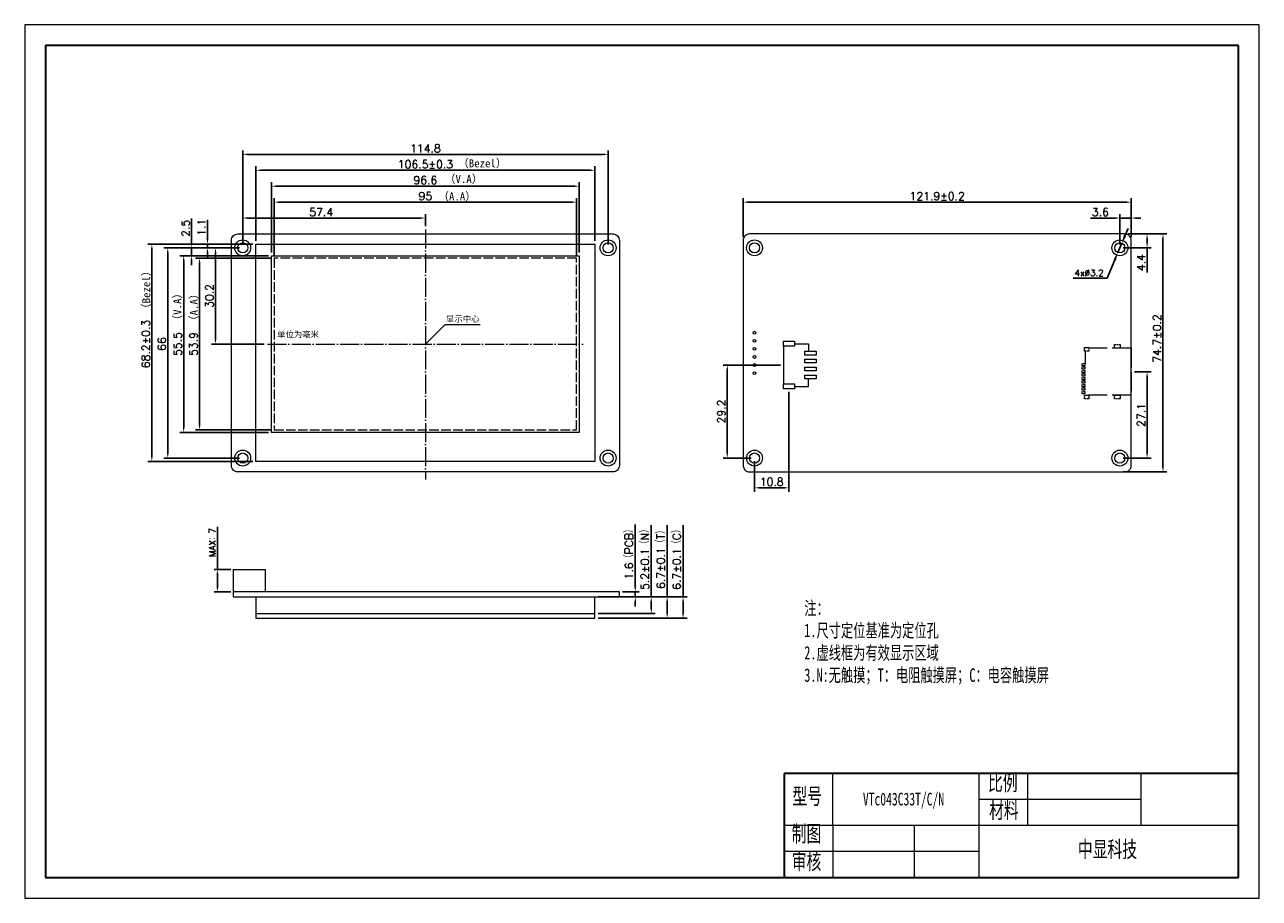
# Model space of a CAD drawing. Header units: millimetres. Extents: x 2240 to 2628, y -2181 to -1907.
import ezdxf

# ---------------------------------------------------------------- set-up
doc = ezdxf.new("R2010")
doc.units = ezdxf.units.MM
doc.header["$LTSCALE"] = 0.5
doc.header["$PDSIZE"] = -5
for name, pattern in [('ACAD_ISO02W100', [15, 12, -3]), ('ACAD_ISO04W100', [30, 24, -3, 0, -3]), ('CENTER2', [28.574999, 19.049999, -3.175, 3.175, -3.175])]:
    doc.linetypes.add(name, pattern=pattern)
doc.layers.get('0').update_dxf_attribs({"lineweight": 18})
doc.layers.get('Defpoints').update_dxf_attribs({"lineweight": 18})
for name, color, linetype, lineweight in [('thick', 7, 'Continuous', 30), ('thin', 7, 'Continuous', 18), ('粗实线层', 7, 'Continuous', 35), ('细实线层', 7, 'Continuous', 18), ('虚线', 7, 'ACAD_ISO02W100', 18)]:
    doc.layers.add(name, color=color, linetype=linetype, lineweight=lineweight)
doc.styles.get("Standard").update_dxf_attribs({"font": 'txt.shx', "bigfont": 'gbcbig.shx'})
doc.styles.add('机械字体', font='SimSun.ttf', dxfattribs={"width": 0.67})
doc.dimstyles.new('ISO-25', dxfattribs={"dimtxt": 2.5, "dimasz": 1.5, "dimexe": 1.25, "dimexo": 1, "dimtad": 1, "dimdec": 1, "dimdsep": 46, "dimtxsty": 'Standard', "dimcen": 2.5, "dimdle": 3, "dimadec": 0, "dimazin": 0, "dimtfac": 1, "dimtdec": 1, "dimtmove": 0, "dimatfit": 3, "dimfxl": 0, "dimarcsym": 0})
doc.dimstyles.new('副本ISO-25', dxfattribs={"dimtxt": 2.5, "dimasz": 2.5, "dimexe": 1.25, "dimexo": 1, "dimtad": 1, "dimtoh": 1, "dimdsep": 46, "dimtxsty": 'Standard', "dimcen": 2.5, "dimdle": 5, "dimadec": 0, "dimazin": 0, "dimtfac": 1, "dimtmove": 0, "dimatfit": 3, "dimfxl": 0, "dimtolj": 1, "dimarcsym": 0})

# ---------------------------------------------------------------- blocks, each defined once
blk = doc.blocks.new('*X2')
at = {"layer": '粗实线层'}
for p, q in [((-287, 200), (-287, -200)), ((287, 200), (-287, 200)), ((287, -200), (287, 200)), ((-287, -200), (287, -200))]:
    blk.add_line(p, q, dxfattribs=at)
at = {"layer": '细实线层'}
for p, q in [((297, 210), (-297, 210)), ((-297, 210), (-297, -210)), ((297, -210), (297, 210)), ((-297, -210), (297, -210))]:
    blk.add_line(p, q, dxfattribs=at)
blk = doc.blocks.new('*X3')
at = {"color": 0, "lineweight": -2, "ltscale": 0.5}
for p, q in [((2308.87, -1975.57), (2308.87, -1965.97)), ((2366.27, -1969.77), (2366.27, -1965.97)), ((2364.77, -1967.22), (2310.37, -1967.22))]:
    blk.add_line(p, q, dxfattribs=at)
at = {"color": 0, "ltscale": 0.5}
for points in [[(2310.37, -1966.97), (2310.37, -1967.47), (2308.87, -1967.22)], [(2364.77, -1966.97), (2364.77, -1967.47), (2366.27, -1967.22)]]:
    blk.add_solid(points, dxfattribs=at)
at = {"layer": 'Defpoints', "color": 0, "ltscale": 0.5}
for p in [(2308.87, -1967.22), (2366.27, -1970.77), (2308.87, -1976.57)]:
    blk.add_point(p, dxfattribs=at)
at = {"color": 0, "lineweight": 0, "ltscale": 0.5, "insert": (2333.53, -1965.34), "char_height": 2.5, "attachment_point": 5}
blk.add_mtext('\\A1;57.4', dxfattribs=at)
blk = doc.blocks.new('*X4')
at = {"color": 0, "lineweight": -2, "ltscale": 0.5}
for p, q in [((2313.02, -1974.41), (2313.02, -1950.97)), ((2419.52, -1974.41), (2419.52, -1950.97)), ((2314.52, -1952.22), (2418.02, -1952.22))]:
    blk.add_line(p, q, dxfattribs=at)
at = {"color": 0, "ltscale": 0.5}
for points in [[(2314.52, -1951.97), (2314.52, -1952.47), (2313.02, -1952.22)], [(2418.02, -1951.97), (2418.02, -1952.47), (2419.52, -1952.22)]]:
    blk.add_solid(points, dxfattribs=at)
at = {"layer": 'Defpoints', "color": 0, "ltscale": 0.5}
for p in [(2419.52, -1952.22), (2313.02, -1975.41), (2419.52, -1975.41)]:
    blk.add_point(p, dxfattribs=at)
at = {"color": 0, "lineweight": 0, "ltscale": 0.5, "insert": (2366.27, -1950.34), "char_height": 2.5, "attachment_point": 5}
blk.add_mtext('\\A1;106.5%%P0.3', dxfattribs=at)
blk = doc.blocks.new('*X7')
at = {"color": 0, "lineweight": -2, "ltscale": 0.5}
for p, q in [((2300.9, -2077.57), (2300.9, -2064.18)), ((2305.1, -2077.57), (2299.9, -2077.57)), ((2300.9, -2083.37), (2300.9, -2078.77)), ((2305.1, -2084.57), (2299.9, -2084.57))]:
    blk.add_line(p, q, dxfattribs=at)
at = {"color": 0, "ltscale": 0.5}
for points in [[(2300.7, -2078.77), (2301.1, -2078.77), (2300.9, -2077.57)], [(2300.7, -2083.37), (2301.1, -2083.37), (2300.9, -2084.57)]]:
    blk.add_solid(points, dxfattribs=at)
at = {"layer": 'Defpoints', "color": 0, "ltscale": 0.5}
for p in [(2305.9, -2077.57), (2300.9, -2084.57), (2305.9, -2084.57)]:
    blk.add_point(p, dxfattribs=at)
at = {"color": 0, "lineweight": 0, "ltscale": 0.5, "insert": (2299.35, -2069.08), "char_height": 2, "attachment_point": 5, "rotation": 90}
blk.add_mtext('\\A1;MAX：7', dxfattribs=at)
blk = doc.blocks.new('*X8')
at = {"color": 0, "lineweight": -2, "ltscale": 0.5}
for p, q in [((2318.75, -1978.84), (2318.75, -1960.97)), ((2320.25, -1962.22), (2412.29, -1962.22)), ((2413.79, -1978.84), (2413.79, -1960.97))]:
    blk.add_line(p, q, dxfattribs=at)
at = {"color": 0, "ltscale": 0.5}
for points in [[(2320.25, -1961.97), (2320.25, -1962.47), (2318.75, -1962.22)], [(2412.29, -1961.97), (2412.29, -1962.47), (2413.79, -1962.22)]]:
    blk.add_solid(points, dxfattribs=at)
at = {"layer": 'Defpoints', "color": 0, "ltscale": 0.5}
for p in [(2413.79, -1962.22), (2318.75, -1979.84), (2413.79, -1979.84)]:
    blk.add_point(p, dxfattribs=at)
at = {"color": 0, "lineweight": 0, "ltscale": 0.5, "insert": (2366.27, -1960.34), "char_height": 2.5, "attachment_point": 5}
blk.add_mtext('\\A1;95', dxfattribs=at)
blk = doc.blocks.new('*X9')
at = {"color": 0, "lineweight": -2, "ltscale": 0.5}
for p, q in [((2317.95, -1978.04), (2317.95, -1955.97)), ((2319.45, -1957.22), (2413.09, -1957.22)), ((2414.59, -1978.04), (2414.59, -1955.97))]:
    blk.add_line(p, q, dxfattribs=at)
at = {"color": 0, "ltscale": 0.5}
for points in [[(2319.45, -1956.97), (2319.45, -1957.47), (2317.95, -1957.22)], [(2413.09, -1956.97), (2413.09, -1957.47), (2414.59, -1957.22)]]:
    blk.add_solid(points, dxfattribs=at)
at = {"layer": 'Defpoints', "color": 0, "ltscale": 0.5}
for p in [(2414.59, -1957.22), (2317.95, -1979.04), (2414.59, -1979.04)]:
    blk.add_point(p, dxfattribs=at)
at = {"color": 0, "lineweight": 0, "ltscale": 0.5, "insert": (2366.27, -1955.34), "char_height": 2.5, "attachment_point": 5}
blk.add_mtext('\\A1;96.6', dxfattribs=at)
blk = doc.blocks.new('*X10')
at = {"color": 0, "lineweight": -2, "ltscale": 0.5}
for p, q in [((2308.87, -1975.57), (2308.87, -1945.97)), ((2310.37, -1947.22), (2422.17, -1947.22)), ((2423.67, -1975.57), (2423.67, -1945.97))]:
    blk.add_line(p, q, dxfattribs=at)
at = {"color": 0, "ltscale": 0.5}
for points in [[(2310.37, -1946.97), (2310.37, -1947.47), (2308.87, -1947.22)], [(2422.17, -1946.97), (2422.17, -1947.47), (2423.67, -1947.22)]]:
    blk.add_solid(points, dxfattribs=at)
at = {"layer": 'Defpoints', "color": 0, "ltscale": 0.5}
for p in [(2423.67, -1947.22), (2308.87, -1976.57), (2423.67, -1976.57)]:
    blk.add_point(p, dxfattribs=at)
at = {"color": 0, "lineweight": 0, "ltscale": 0.5, "insert": (2366.27, -1945.34), "char_height": 2.5, "attachment_point": 5}
blk.add_mtext('\\A1;114.8', dxfattribs=at)
blk = doc.blocks.new('*X11')
at = {"color": 0, "lineweight": -2, "ltscale": 0.5}
for p, q in [((2307.87, -1976.57), (2299.07, -1976.57)), ((2300.32, -1978.07), (2300.32, -2005.27)), ((2315.65, -2006.77), (2299.07, -2006.77))]:
    blk.add_line(p, q, dxfattribs=at)
at = {"color": 0, "ltscale": 0.5}
for points in [[(2300.07, -1978.07), (2300.57, -1978.07), (2300.32, -1976.57)], [(2300.07, -2005.27), (2300.57, -2005.27), (2300.32, -2006.77)]]:
    blk.add_solid(points, dxfattribs=at)
at = {"layer": 'Defpoints', "color": 0, "ltscale": 0.5}
for p in [(2308.87, -1976.57), (2300.32, -2006.77), (2316.65, -2006.77)]:
    blk.add_point(p, dxfattribs=at)
at = {"color": 0, "lineweight": 0, "ltscale": 0.5, "insert": (2298.44, -1991.67), "char_height": 2.5, "attachment_point": 5, "rotation": 90}
blk.add_mtext('\\A1;30.2', dxfattribs=at)
blk = doc.blocks.new('*X12')
at = {"color": 0, "lineweight": -2, "ltscale": 0.5}
for p, q in [((2317.75, -1979.84), (2294.07, -1979.84)), ((2295.32, -1981.34), (2295.32, -2032.2)), ((2317.75, -2033.7), (2294.07, -2033.7))]:
    blk.add_line(p, q, dxfattribs=at)
at = {"color": 0, "ltscale": 0.5}
for points in [[(2295.07, -1981.34), (2295.57, -1981.34), (2295.32, -1979.84)], [(2295.07, -2032.2), (2295.57, -2032.2), (2295.32, -2033.7)]]:
    blk.add_solid(points, dxfattribs=at)
at = {"layer": 'Defpoints', "color": 0, "ltscale": 0.5}
for p in [(2318.75, -1979.84), (2295.32, -2033.7), (2318.75, -2033.7)]:
    blk.add_point(p, dxfattribs=at)
at = {"color": 0, "lineweight": 0, "ltscale": 0.5, "insert": (2293.44, -2006.77), "char_height": 2.5, "attachment_point": 5, "rotation": 90}
blk.add_mtext('\\A1;53.9', dxfattribs=at)
blk = doc.blocks.new('*X13')
at = {"color": 0, "lineweight": -2, "ltscale": 0.5}
for p, q in [((2316.95, -1979.04), (2289.07, -1979.04)), ((2290.32, -1980.54), (2290.32, -2033)), ((2316.95, -2034.5), (2289.07, -2034.5))]:
    blk.add_line(p, q, dxfattribs=at)
at = {"color": 0, "ltscale": 0.5}
for points in [[(2290.07, -1980.54), (2290.57, -1980.54), (2290.32, -1979.04)], [(2290.07, -2033), (2290.57, -2033), (2290.32, -2034.5)]]:
    blk.add_solid(points, dxfattribs=at)
at = {"layer": 'Defpoints', "color": 0, "ltscale": 0.5}
for p in [(2317.95, -1979.04), (2290.32, -2034.5), (2317.95, -2034.5)]:
    blk.add_point(p, dxfattribs=at)
at = {"color": 0, "lineweight": 0, "ltscale": 0.5, "insert": (2288.44, -2006.77), "char_height": 2.5, "attachment_point": 5, "rotation": 90}
blk.add_mtext('\\A1;55.5', dxfattribs=at)
blk = doc.blocks.new('*X14')
at = {"color": 0, "lineweight": -2, "ltscale": 0.5}
for p, q in [((2307.87, -1976.57), (2284.07, -1976.57)), ((2285.32, -1978.07), (2285.32, -2041.07)), ((2307.87, -2042.57), (2284.07, -2042.57))]:
    blk.add_line(p, q, dxfattribs=at)
at = {"color": 0, "ltscale": 0.5}
for points in [[(2285.07, -1978.07), (2285.57, -1978.07), (2285.32, -1976.57)], [(2285.07, -2041.07), (2285.57, -2041.07), (2285.32, -2042.57)]]:
    blk.add_solid(points, dxfattribs=at)
at = {"layer": 'Defpoints', "color": 0, "ltscale": 0.5}
for p in [(2308.87, -1976.57), (2285.32, -2042.57), (2308.87, -2042.57)]:
    blk.add_point(p, dxfattribs=at)
at = {"color": 0, "lineweight": 0, "ltscale": 0.5, "insert": (2283.44, -2006.77), "char_height": 2.5, "attachment_point": 5, "rotation": 90}
blk.add_mtext('\\A1;66', dxfattribs=at)
blk = doc.blocks.new('*X15')
at = {"color": 0, "lineweight": -2, "ltscale": 0.5}
for p, q in [((2312.02, -1975.41), (2279.07, -1975.41)), ((2280.32, -1976.91), (2280.32, -2042.11)), ((2312.02, -2043.61), (2279.07, -2043.61))]:
    blk.add_line(p, q, dxfattribs=at)
at = {"color": 0, "ltscale": 0.5}
for points in [[(2280.07, -1976.91), (2280.57, -1976.91), (2280.32, -1975.41)], [(2280.07, -2042.11), (2280.57, -2042.11), (2280.32, -2043.61)]]:
    blk.add_solid(points, dxfattribs=at)
at = {"layer": 'Defpoints', "color": 0, "ltscale": 0.5}
for p in [(2313.02, -1975.41), (2280.32, -2043.61), (2313.02, -2043.61)]:
    blk.add_point(p, dxfattribs=at)
at = {"color": 0, "lineweight": 0, "ltscale": 0.5, "insert": (2278.44, -2006.77), "char_height": 2.5, "attachment_point": 5, "rotation": 90}
blk.add_mtext('\\A1;68.2%%P0.3', dxfattribs=at)
blk = doc.blocks.new('*X16')
at = {"color": 0, "lineweight": -2, "ltscale": 0.5}
for p, q in [((2466.11, -1973.22), (2466.11, -1960.97)), ((2467.61, -1962.22), (2586.51, -1962.22)), ((2588.01, -1973.22), (2588.01, -1960.97))]:
    blk.add_line(p, q, dxfattribs=at)
at = {"color": 0, "ltscale": 0.5}
for points in [[(2467.61, -1961.97), (2467.61, -1962.47), (2466.11, -1962.22)], [(2586.51, -1961.97), (2586.51, -1962.47), (2588.01, -1962.22)]]:
    blk.add_solid(points, dxfattribs=at)
at = {"layer": 'Defpoints', "color": 0, "ltscale": 0.5}
for p in [(2588.01, -1962.22), (2466.11, -1974.22), (2588.01, -1974.22)]:
    blk.add_point(p, dxfattribs=at)
at = {"color": 0, "lineweight": 0, "ltscale": 0.5, "insert": (2527.06, -1960.34), "char_height": 2.5, "attachment_point": 5}
blk.add_mtext('\\A1;121.9%%P0.2', dxfattribs=at)
blk = doc.blocks.new('*X17')
at = {"color": 0, "lineweight": -2, "ltscale": 0.5}
for p, q in [((2588.01, -1972.22), (2599.26, -1972.22)), ((2598.01, -1973.72), (2598.01, -2045.42)), ((2585.46, -2046.92), (2599.26, -2046.92))]:
    blk.add_line(p, q, dxfattribs=at)
at = {"color": 0, "ltscale": 0.5}
for points in [[(2597.76, -1973.72), (2598.26, -1973.72), (2598.01, -1972.22)], [(2597.76, -2045.42), (2598.26, -2045.42), (2598.01, -2046.92)]]:
    blk.add_solid(points, dxfattribs=at)
at = {"layer": 'Defpoints', "color": 0, "ltscale": 0.5}
for p in [(2587.01, -1972.22), (2584.46, -2046.92), (2598.01, -2046.92)]:
    blk.add_point(p, dxfattribs=at)
at = {"color": 0, "lineweight": 0, "ltscale": 0.5, "insert": (2596.14, -2005.03), "char_height": 2.5, "attachment_point": 5, "rotation": 90}
blk.add_mtext('\\A1;74.7%%P0.2', dxfattribs=at)
blk = doc.blocks.new('*X18')
at = {"color": 0, "lineweight": -2, "ltscale": 0.5}
for p, q in [((2589.01, -2015.47), (2594.26, -2015.47)), ((2593.01, -2016.97), (2593.01, -2041.07)), ((2585.46, -2042.57), (2594.26, -2042.57))]:
    blk.add_line(p, q, dxfattribs=at)
at = {"color": 0, "ltscale": 0.5}
for points in [[(2592.76, -2016.97), (2593.26, -2016.97), (2593.01, -2015.47)], [(2592.76, -2041.07), (2593.26, -2041.07), (2593.01, -2042.57)]]:
    blk.add_solid(points, dxfattribs=at)
at = {"layer": 'Defpoints', "color": 0, "ltscale": 0.5}
for p in [(2588.01, -2015.47), (2584.46, -2042.57), (2593.01, -2042.57)]:
    blk.add_point(p, dxfattribs=at)
at = {"color": 0, "lineweight": 0, "ltscale": 0.5, "insert": (2591.14, -2029.02), "char_height": 2.5, "attachment_point": 5, "rotation": 90}
blk.add_mtext('\\A1;27.1', dxfattribs=at)
blk = doc.blocks.new('*X19')
at = {"color": 0, "lineweight": -2, "ltscale": 0.5}
for p, q in [((2477.8, -2013.37), (2459.86, -2013.37)), ((2461.11, -2041.07), (2461.11, -2014.87)), ((2468.66, -2042.57), (2459.86, -2042.57))]:
    blk.add_line(p, q, dxfattribs=at)
at = {"color": 0, "ltscale": 0.5}
for points in [[(2460.86, -2014.87), (2461.36, -2014.87), (2461.11, -2013.37)], [(2460.86, -2041.07), (2461.36, -2041.07), (2461.11, -2042.57)]]:
    blk.add_solid(points, dxfattribs=at)
at = {"layer": 'Defpoints', "color": 0, "ltscale": 0.5}
for p in [(2461.11, -2013.37), (2478.8, -2013.37), (2469.66, -2042.57)]:
    blk.add_point(p, dxfattribs=at)
at = {"color": 0, "lineweight": 0, "ltscale": 0.5, "insert": (2459.24, -2027.97), "char_height": 2.5, "attachment_point": 5, "rotation": 90}
blk.add_mtext('\\A1;29.2', dxfattribs=at)
blk = doc.blocks.new('*X20')
at = {"color": 0, "lineweight": -2, "ltscale": 0.5}
for p, q in [((2480.5, -2021.82), (2480.5, -2053.17)), ((2469.66, -2043.57), (2469.66, -2053.17)), ((2471.16, -2051.92), (2479, -2051.92))]:
    blk.add_line(p, q, dxfattribs=at)
at = {"color": 0, "ltscale": 0.5}
for points in [[(2471.16, -2051.67), (2471.16, -2052.17), (2469.66, -2051.92)], [(2479, -2051.67), (2479, -2052.17), (2480.5, -2051.92)]]:
    blk.add_solid(points, dxfattribs=at)
at = {"layer": 'Defpoints', "color": 0, "ltscale": 0.5}
for p in [(2480.5, -2020.82), (2469.66, -2042.57), (2480.5, -2051.92)]:
    blk.add_point(p, dxfattribs=at)
at = {"color": 0, "lineweight": 0, "ltscale": 0.5, "insert": (2475.08, -2050.04), "char_height": 2.5, "attachment_point": 5}
blk.add_mtext('\\A1;10.8', dxfattribs=at)
blk = doc.blocks.new('*X21')
at = {"color": 0, "lineweight": -2, "ltscale": 0.5}
for p, q in [((2292.82, -1975.07), (2292.82, -1967.32)), ((2307.87, -1976.57), (2291.57, -1976.57)), ((2292.82, -1979.04), (2292.82, -1976.57)), ((2316.95, -1979.04), (2291.57, -1979.04)), ((2292.82, -1980.54), (2292.82, -1982.04))]:
    blk.add_line(p, q, dxfattribs=at)
at = {"color": 0, "ltscale": 0.5}
for points in [[(2292.57, -1975.07), (2293.07, -1975.07), (2292.82, -1976.57)], [(2292.57, -1980.54), (2293.07, -1980.54), (2292.82, -1979.04)]]:
    blk.add_solid(points, dxfattribs=at)
at = {"layer": 'Defpoints', "color": 0, "ltscale": 0.5}
for p in [(2308.87, -1976.57), (2292.82, -1979.04), (2317.95, -1979.04)]:
    blk.add_point(p, dxfattribs=at)
at = {"color": 0, "lineweight": 0, "ltscale": 0.5, "insert": (2290.94, -1970.44), "char_height": 2.5, "attachment_point": 5, "rotation": 90}
blk.add_mtext('\\A1;2.5', dxfattribs=at)
blk = doc.blocks.new('*X22')
at = {"color": 0, "lineweight": -2, "ltscale": 0.5}
for p, q in [((2297.82, -1973.91), (2297.82, -1967.83)), ((2312.02, -1975.41), (2296.57, -1975.41)), ((2307.87, -1976.57), (2296.57, -1976.57)), ((2297.82, -1976.57), (2297.82, -1975.41)), ((2297.82, -1978.07), (2297.82, -1979.57))]:
    blk.add_line(p, q, dxfattribs=at)
at = {"color": 0, "ltscale": 0.5}
for points in [[(2297.57, -1973.91), (2298.07, -1973.91), (2297.82, -1975.41)], [(2297.57, -1978.07), (2298.07, -1978.07), (2297.82, -1976.57)]]:
    blk.add_solid(points, dxfattribs=at)
at = {"layer": 'Defpoints', "color": 0, "ltscale": 0.5}
for p in [(2297.82, -1975.41), (2308.87, -1976.57), (2313.02, -1975.41)]:
    blk.add_point(p, dxfattribs=at)
at = {"color": 0, "lineweight": 0, "ltscale": 0.5, "insert": (2295.94, -1970.12), "char_height": 2.5, "attachment_point": 5, "rotation": 90}
blk.add_mtext('\\A1;1.1', dxfattribs=at)
blk = doc.blocks.new('*X23')
at = {"color": 0, "lineweight": -2, "ltscale": 0.5}
for p, q in [((2584.46, -1975.57), (2584.46, -1965.97)), ((2588.01, -1973.22), (2588.01, -1965.97)), ((2582.96, -1967.22), (2575.21, -1967.22)), ((2588.01, -1967.22), (2584.46, -1967.22)), ((2589.51, -1967.22), (2591.01, -1967.22))]:
    blk.add_line(p, q, dxfattribs=at)
at = {"color": 0, "ltscale": 0.5}
for points in [[(2582.96, -1966.97), (2582.96, -1967.47), (2584.46, -1967.22)], [(2589.51, -1966.97), (2589.51, -1967.47), (2588.01, -1967.22)]]:
    blk.add_solid(points, dxfattribs=at)
at = {"layer": 'Defpoints', "color": 0, "ltscale": 0.5}
for p in [(2588.01, -1967.22), (2588.01, -1974.22), (2584.46, -1976.57)]:
    blk.add_point(p, dxfattribs=at)
at = {"color": 0, "lineweight": 0, "ltscale": 0.5, "insert": (2578.34, -1965.34), "char_height": 2.5, "attachment_point": 5}
blk.add_mtext('\\A1;3.6', dxfattribs=at)
blk = doc.blocks.new('*X24')
at = {"color": 0, "lineweight": -2, "ltscale": 0.5}
for p, q in [((2432.22, -2083.07), (2432.22, -2063.43)), ((2428.22, -2084.57), (2433.47, -2084.57)), ((2428.22, -2086.17), (2433.47, -2086.17)), ((2432.22, -2086.17), (2432.22, -2084.57)), ((2432.22, -2087.67), (2432.22, -2089.17))]:
    blk.add_line(p, q, dxfattribs=at)
at = {"color": 0, "ltscale": 0.5}
for points in [[(2431.97, -2083.07), (2432.47, -2083.07), (2432.22, -2084.57)], [(2431.97, -2087.67), (2432.47, -2087.67), (2432.22, -2086.17)]]:
    blk.add_solid(points, dxfattribs=at)
at = {"layer": 'Defpoints', "color": 0, "ltscale": 0.5}
for p in [(2427.22, -2084.57), (2427.22, -2086.17), (2432.22, -2086.17)]:
    blk.add_point(p, dxfattribs=at)
at = {"color": 0, "lineweight": 0, "ltscale": 0.5, "insert": (2430.27, -2072.13), "char_height": 2.5, "attachment_point": 5, "rotation": 90}
blk.add_mtext('\\A1;1.6（PCB）', dxfattribs=at)
blk = doc.blocks.new('*X25')
at = {"color": 0, "lineweight": -2, "ltscale": 0.5}
for p, q in [((2437.22, -2086.17), (2437.22, -2063.62)), ((2420.52, -2086.17), (2438.47, -2086.17)), ((2437.22, -2089.87), (2437.22, -2087.67)), ((2420.52, -2091.37), (2438.47, -2091.37))]:
    blk.add_line(p, q, dxfattribs=at)
at = {"color": 0, "ltscale": 0.5}
for points in [[(2436.97, -2087.67), (2437.47, -2087.67), (2437.22, -2086.17)], [(2436.97, -2089.87), (2437.47, -2089.87), (2437.22, -2091.37)]]:
    blk.add_solid(points, dxfattribs=at)
at = {"layer": 'Defpoints', "color": 0, "ltscale": 0.5}
for p in [(2419.52, -2086.17), (2419.52, -2091.37), (2437.22, -2091.37)]:
    blk.add_point(p, dxfattribs=at)
at = {"color": 0, "lineweight": 0, "ltscale": 0.5, "insert": (2435.27, -2073.77), "char_height": 2.5, "attachment_point": 5, "rotation": 90}
blk.add_mtext('\\A1;5.2%%P0.1（N）', dxfattribs=at)
blk = doc.blocks.new('*X26')
at = {"color": 0, "lineweight": -2, "ltscale": 0.5}
for p, q in [((2442.22, -2086.17), (2442.22, -2063.62)), ((2420.52, -2086.17), (2443.47, -2086.17)), ((2442.22, -2091.37), (2442.22, -2087.67)), ((2420.52, -2092.87), (2443.47, -2092.87))]:
    blk.add_line(p, q, dxfattribs=at)
at = {"color": 0, "ltscale": 0.5}
for points in [[(2441.97, -2087.67), (2442.47, -2087.67), (2442.22, -2086.17)], [(2441.97, -2091.37), (2442.47, -2091.37), (2442.22, -2092.87)]]:
    blk.add_solid(points, dxfattribs=at)
at = {"layer": 'Defpoints', "color": 0, "ltscale": 0.5}
for p in [(2419.52, -2086.17), (2419.52, -2092.87), (2442.22, -2092.87)]:
    blk.add_point(p, dxfattribs=at)
at = {"color": 0, "lineweight": 0, "ltscale": 0.5, "insert": (2440.27, -2073.77), "char_height": 2.5, "attachment_point": 5, "rotation": 90}
blk.add_mtext('\\A1;6.7%%P0.1（T）', dxfattribs=at)
blk = doc.blocks.new('*X27')
at = {"color": 0, "lineweight": -2, "ltscale": 0.5}
for p, q in [((2447.22, -2086.17), (2447.22, -2063.62)), ((2420.52, -2086.17), (2448.47, -2086.17)), ((2447.22, -2091.37), (2447.22, -2087.67)), ((2420.52, -2092.87), (2448.47, -2092.87))]:
    blk.add_line(p, q, dxfattribs=at)
at = {"color": 0, "ltscale": 0.5}
for points in [[(2446.97, -2087.67), (2447.47, -2087.67), (2447.22, -2086.17)], [(2446.97, -2091.37), (2447.47, -2091.37), (2447.22, -2092.87)]]:
    blk.add_solid(points, dxfattribs=at)
at = {"layer": 'Defpoints', "color": 0, "ltscale": 0.5}
for p in [(2419.52, -2086.17), (2419.52, -2092.87), (2447.22, -2092.87)]:
    blk.add_point(p, dxfattribs=at)
at = {"color": 0, "lineweight": 0, "ltscale": 0.5, "insert": (2445.27, -2073.77), "char_height": 2.5, "attachment_point": 5, "rotation": 90}
blk.add_mtext('\\A1;6.7%%P0.1（C）', dxfattribs=at)
blk = doc.blocks.new('*X28')
at = {"color": 0, "lineweight": -2, "ltscale": 0.5}
for p, q in [((2586.07, -1972.79), (2587.05, -1970.49)), ((2585.09, -1975.09), (2583.83, -1978.04)), ((2580.42, -1986.06), (2582.85, -1980.34)), ((2569.79, -1986.06), (2580.42, -1986.06))]:
    blk.add_line(p, q, dxfattribs=at)
at = {"color": 0, "ltscale": 0.5}
for points in [[(2585.68, -1972.63), (2586.45, -1972.96), (2585.09, -1975.09)], [(2582.47, -1980.18), (2583.24, -1980.5), (2583.83, -1978.04)]]:
    blk.add_solid(points, dxfattribs=at)
at = {"layer": 'Defpoints', "color": 0, "ltscale": 0.5}
for p in [(2583.83, -1978.04), (2585.09, -1975.09)]:
    blk.add_point(p, dxfattribs=at)
at = {"color": 0, "lineweight": 0, "ltscale": 0.5, "insert": (2574.79, -1984.44), "char_height": 2, "attachment_point": 5}
blk.add_mtext('\\A1;4x%%C3.2', dxfattribs=at)
blk = doc.blocks.new('*X29')
at = {"color": 0, "lineweight": -2, "ltscale": 0.5}
for p, q in [((2587.01, -1972.22), (2594.26, -1972.22)), ((2593.01, -1973.72), (2593.01, -1975.07)), ((2585.46, -1976.57), (2594.26, -1976.57)), ((2593.01, -1976.57), (2593.01, -1984.32))]:
    blk.add_line(p, q, dxfattribs=at)
at = {"color": 0, "ltscale": 0.5}
for points in [[(2592.76, -1973.72), (2593.26, -1973.72), (2593.01, -1972.22)], [(2592.76, -1975.07), (2593.26, -1975.07), (2593.01, -1976.57)]]:
    blk.add_solid(points, dxfattribs=at)
at = {"layer": 'Defpoints', "color": 0, "ltscale": 0.5}
for p in [(2586.01, -1972.22), (2593.01, -1972.22), (2584.46, -1976.57)]:
    blk.add_point(p, dxfattribs=at)
at = {"color": 0, "lineweight": 0, "ltscale": 0.5, "insert": (2591.14, -1981.19), "char_height": 2.5, "attachment_point": 5, "rotation": 90}
blk.add_mtext('\\A1;4.4', dxfattribs=at)
blk = doc.blocks.new('sd')
at = {"layer": '虚线', "lineweight": 0}
for p, q in [((-7.35, 0), (7.35, 0)), ((7.35, 0), (7.35, -14.5)), ((-7.35, 0), (-7.35, -13.25)), ((-6.45, -14.5), (-2.5, -14.5))]:
    blk.add_line(p, q, dxfattribs=at)
at = {"layer": '虚线', "lineweight": 0, "ltscale": 0.1}
for points in [[(-8.52, -3.51), (-7.38, -3.51), (-7.38, -5.29), (-8.52, -5.29)], [(7.38, -3.51), (8.52, -3.51), (8.52, -5.29), (7.38, -5.29)], [(-7.65, -13.35), (-6.45, -13.35), (-6.45, -14.65), (-7.65, -14.65)], [(-2.5, -15.5), (-2, -15.5), (-2, -14.5), (-2.5, -14.5)], [(-1.4, -15.5), (-0.9, -15.5), (-0.9, -14.5), (-1.4, -14.5)], [(-0.3, -15.5), (0.2, -15.5), (0.2, -14.5), (-0.3, -14.5)], [(0.8, -15.5), (1.3, -15.5), (1.3, -14.5), (0.8, -14.5)], [(1.9, -15.5), (2.4, -15.5), (2.4, -14.5), (1.9, -14.5)], [(3, -15.5), (3.5, -15.5), (3.5, -14.5), (3, -14.5)], [(4.1, -15.5), (4.6, -15.5), (4.6, -14.5), (4.1, -14.5)], [(5.2, -15.5), (5.7, -15.5), (5.7, -14.5), (5.2, -14.5)], [(6.3, -15.5), (6.8, -15.5), (6.8, -14.5), (6.3, -14.5)], [(7.35, -13.35), (8.55, -13.35), (8.55, -14.65), (7.35, -14.65)]]:
    blk.add_lwpolyline(points, close=True, dxfattribs=at)

msp = doc.modelspace()

# ---------------------------------------------------------------- linework, layer by layer
at = {"linetype": 'ACAD_ISO04W100', "lineweight": 0, "ltscale": 0.5}
for p, q in [((2366.268, -1970.767), (2366.268, -2049.269)), ((2316.653, -2006.767), (2415.883, -2006.767))]:
    msp.add_line(p, q, dxfattribs=at)
at = {"lineweight": 0}
for p, q in [((2366.268, -2006.767), (2372.433, -2000.608)), ((2372.433, -2000.608), (2383.51, -2000.608)), ((2478.771, -2007.417), (2478.771, -2019.317)), ((2482.197, -2006.667), (2486.624, -2006.667)), ((2486.624, -2006.667), (2486.624, -2009.017)), ((2482.197, -2020.067), (2486.584, -2020.067)), ((2486.584, -2020.067), (2486.584, -2017.717)), ((2305.904, -2077.567), (2315.904, -2077.567)), ((2305.904, -2077.567), (2305.904, -2084.567)), ((2315.904, -2077.567), (2315.904, -2084.567)), ((2494.313, -2157.949), (2494.313, -2141.638))]:
    msp.add_line(p, q, dxfattribs=at)
at = {"lineweight": 0, "ltscale": 0.5}
for p, q in [((2305.904, -2084.567), (2305.904, -2086.167)), ((2427.218, -2084.567), (2305.904, -2084.567)), ((2305.904, -2086.167), (2427.218, -2086.167)), ((2313.018, -2086.167), (2313.018, -2091.367)), ((2419.518, -2091.367), (2419.518, -2086.167)), ((2427.218, -2086.167), (2427.218, -2084.567)), ((2313.018, -2091.367), (2419.518, -2091.367)), ((2313.018, -2091.367), (2313.018, -2092.867)), ((2313.018, -2092.867), (2419.518, -2092.867)), ((2419.518, -2092.867), (2419.518, -2091.367))]:
    msp.add_line(p, q, dxfattribs=at)
for p in [(2479.022, -2141.638), (2313.927, -2174.26)]:
    msp.add_line(p, (2479.022, -2174.26))
at = {"lineweight": 0}
for points in [[(2307.318, -1972.217), (2425.218, -1972.217, -0.4142136), (2427.218, -1974.217), (2427.218, -2044.917, -0.4142136), (2425.218, -2046.917), (2307.318, -2046.917, -0.4142136), (2305.318, -2044.917), (2305.318, -1974.217, -0.4142136)], [(2586.012, -1972.217), (2468.112, -1972.217, 0.4142136), (2466.112, -1974.217), (2466.112, -2044.917, 0.4142136), (2468.112, -2046.917), (2586.012, -2046.917, 0.4142136), (2588.012, -2044.917), (2588.012, -1974.217, 0.4142136)]]:
    msp.add_lwpolyline(points, format="xyb", close=True, dxfattribs=at)
for points in [[(2313.018, -1975.412), (2419.518, -1975.412), (2419.518, -2043.612), (2313.018, -2043.612)], [(2478.797, -2005.917), (2482.197, -2005.917), (2482.197, -2007.417), (2478.797, -2007.417)], [(2485.497, -2009.017), (2488.997, -2009.017), (2488.997, -2010.217), (2485.497, -2010.217)], [(2485.497, -2011.517), (2488.997, -2011.517), (2488.997, -2012.717), (2485.497, -2012.717)], [(2485.497, -2014.017), (2488.997, -2014.017), (2488.997, -2015.217), (2485.497, -2015.217)], [(2485.497, -2016.517), (2488.997, -2016.517), (2488.997, -2017.717), (2485.497, -2017.717)], [(2478.797, -2019.317), (2482.197, -2019.317), (2482.197, -2020.817), (2478.797, -2020.817)]]:
    msp.add_lwpolyline(points, close=True, dxfattribs=at)
at = {"lineweight": 0, "ltscale": 0.5}
msp.add_lwpolyline([(2414.588, -2034.497), (2317.948, -2034.497), (2317.948, -1979.037), (2414.588, -1979.037)], close=True, dxfattribs=at)
at = {"color": 1, "linetype": 'ACAD_ISO02W100', "lineweight": 0, "ltscale": 0.5}
msp.add_lwpolyline([(2413.788, -1979.837), (2318.748, -1979.837), (2318.748, -2033.697), (2413.788, -2033.697)], close=True, dxfattribs=at)
at = {"lineweight": 0, "ltscale": 0.5}
for centre in [(2308.868, -1976.567), (2423.668, -1976.567), (2469.662, -1976.567), (2584.462, -1976.567), (2308.868, -2042.567), (2423.668, -2042.567), (2469.662, -2042.567), (2584.462, -2042.567)]:
    msp.add_circle(centre, 2.5, dxfattribs=at)
at = {"lineweight": 0}
for centre in [(2308.868, -1976.567), (2423.668, -1976.567), (2469.662, -1976.567), (2584.462, -1976.567), (2308.868, -2042.567), (2423.668, -2042.567), (2469.662, -2042.567), (2584.462, -2042.567)]:
    msp.add_circle(centre, 1.6, dxfattribs=at)
at = {"linetype": 'Continuous', "lineweight": 0}
for centre, radius in [((2469.662, -2003.217), 0.445), ((2469.662, -2005.757), 0.444), ((2469.662, -2008.297), 0.444), ((2469.662, -2010.837), 0.445), ((2469.662, -2013.377), 0.445), ((2469.662, -2015.917), 0.444)]:
    msp.add_circle(centre, radius, dxfattribs=at)
at = {"layer": 'thick'}
for p, q in [((2621.739, -2141.638), (2479.022, -2141.638)), ((2479.022, -2141.638), (2479.022, -2174.26)), ((2479.022, -2141.638), (2479.022, -2174.26)), ((2621.739, -2174.26), (2621.739, -2141.638)), ((2479.022, -2174.26), (2621.739, -2174.26))]:
    msp.add_line(p, q, dxfattribs=at)
at = {"layer": 'thin'}
for p, q in [((2540.186, -2141.638), (2540.186, -2174.26)), ((2555.478, -2141.638), (2555.478, -2157.949)), ((2591.157, -2157.949), (2591.157, -2141.638)), ((2591.157, -2149.794), (2540.186, -2149.794)), ((2621.739, -2157.949), (2479.022, -2157.949)), ((2494.313, -2157.949), (2494.313, -2174.26)), ((2519.798, -2157.949), (2519.798, -2174.26)), ((2540.186, -2166.104), (2479.022, -2166.104))]:
    msp.add_line(p, q, dxfattribs=at)

# ---------------------------------------------------------------- block references
at = {"layer": '粗实线层', "lineweight": 0, "xscale": 0.6530298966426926, "yscale": 0.6530298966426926, "zscale": 0.6530298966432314}
msp.add_blockref('*X2', (2434.32, -2043.654), dxfattribs=at)
at = {"layer": '虚线', "lineweight": 0, "rotation": 270}
msp.add_blockref('sd', (2588.012, -2015.467), dxfattribs=at)

# ---------------------------------------------------------------- texts
at = {"lineweight": 0, "attachment_point": 1}
for s, insert, char_height, width in [('{\\fSimSun|b0|i0|c134|p49;（Bezel）}', (2376.48, -1948.791), 2.5, 16.30181), ('{\\fSimSun|b0|i0|c134|p49;（V.A）}', (2372.321, -1953.701), 2.5, 17.30909), ('{\\fSimSun|b0|i0|c134|p49;\\C1;（A.A）}', (2370.266, -1959.196), 2.5, 16.30181), ('{\\fSimSun|b0|i0|c134|p49;显示中心}', (2372.75, -1997.943), 1.875, 16.30181), ('{\\fSimSun|b0|i0|c134|p49;单位为毫米}', (2319.698, -2002.827), 1.875, 35.99924)]:
    msp.add_mtext(s, dxfattribs=dict(at, insert=insert, char_height=char_height, width=width))
at = {"lineweight": 0, "insert": (2277.299, -1997.407), "char_height": 2.5, "width": 16.39388, "attachment_point": 1, "rotation": 90}
msp.add_mtext('{\\fSimSun|b0|i0|c134|p49;（Bezel）}', dxfattribs=at)
at = {"linetype": 'CENTER2', "lineweight": 0, "insert": (2287.079, -2001.026), "char_height": 2.5, "width": 18.40506, "attachment_point": 1, "rotation": 90}
msp.add_mtext('{\\fSimSun|b0|i0|c134|p49;（V.A）}', dxfattribs=at)
at = {"color": 1, "linetype": 'CENTER2', "lineweight": 0, "insert": (2292.26, -2001.189), "char_height": 2.5, "width": 16.39388, "attachment_point": 1, "rotation": 90}
msp.add_mtext('{\\fSimSun|b0|i0|c134|p49;（A.A）}', dxfattribs=at)
at = {"layer": 'thick', "attachment_point": 1, "style": '机械字体'}
for s, insert, char_height, width in [('注：\\P1.尺寸定位基准为定位孔\\P2.虚线框为有效显示区域\\P3.N:无触摸；T：电阻触摸屏；C：电容触摸屏', (2485.31, -2087.583), 4.20508, 100.81332), ('比例', (2543.023, -2141.877), 5.0971, 12.94837), ('型号', (2481.591, -2146.164), 5.0971, 12.94837), ('VTc043C33T/C/N', (2503.722, -2147.64), 4, 28.39311), ('材料', (2543.358, -2150.583), 5.0971, 12.94837), ('制图', (2481.364, -2157.949), 5.0971, 12.94837), ('中显科技', (2571.253, -2162.847), 5.0971, 28.36201), ('审核', (2481.364, -2166.655), 5.0971, 12.94837)]:
    msp.add_mtext(s, dxfattribs=dict(at, insert=insert, char_height=char_height, width=width))

# ---------------------------------------------------------------- dimensions: what is measured, and where the dimension line sits
at = {"lineweight": 0, "ltscale": 0.5}
for base, p1, p2, text, picture, middle in [((2423.668, -1947.217), (2308.868, -1976.567), (2423.668, -1976.567), '114.8', '*X10', (2366.268, -1947.217)), ((2414.588, -1957.217), (2317.948, -1979.037), (2414.588, -1979.037), '96.6', '*X9', (2366.268, -1957.217)), ((2588.012, -1962.217), (2466.112, -1974.217), (2588.012, -1974.217), '121.9%%P0.2', '*X16', (2527.062, -1962.217)), ((2588.012, -1967.217), (2584.462, -1976.567), (2588.012, -1974.217), '3.6', '*X23', (2578.337, -1967.217))]:
    dim = msp.add_linear_dim(base=base, p1=p1, p2=p2, text=text, dimstyle='ISO-25', override={"dimsah": 1, "dimtolj": 1, "dimarcsym": 1}, dxfattribs=at)
    dim.commit()
    dim.dimension.update_dxf_attribs({"geometry": picture, "text_midpoint": middle, "dimtype": 160})
at = {"lineweight": 0}
for base, p1, p2, text, picture, middle in [((2419.518, -1952.217), (2313.018, -1975.412), (2419.518, -1975.412), '106.5%%P0.3', '*X4', (2366.268, -1952.217)), ((2308.868, -1967.217), (2366.268, -1970.767), (2308.868, -1976.567), '57.4', '*X3', (2333.528, -1967.217))]:
    dim = msp.add_linear_dim(base=base, p1=p1, p2=p2, text=text, dimstyle='ISO-25', override={"dimsah": 1, "dimtolj": 1, "dimarcsym": 1}, dxfattribs=at)
    dim.commit()
    dim.dimension.update_dxf_attribs({"geometry": picture, "text_midpoint": middle, "dimtype": 160})
at = {"color": 1, "lineweight": 0, "ltscale": 0.5}
dim = msp.add_linear_dim(base=(2413.788, -1962.217), p1=(2318.748, -1979.837), p2=(2413.788, -1979.837), text='95', dimstyle='ISO-25', override={"dimsah": 1, "dimtolj": 1, "dimarcsym": 1}, dxfattribs=at)
dim.commit()
dim.dimension.update_dxf_attribs({"geometry": '*X8', "text_midpoint": (2366.268, -1962.217), "dimtype": 160})
at = {"lineweight": 0, "ltscale": 0.5}
for base, p1, p2, text, picture, middle in [((2292.818, -1979.037), (2308.868, -1976.567), (2317.948, -1979.037), '2.5', '*X21', (2292.818, -1970.442)), ((2598.012, -2046.917), (2587.012, -1972.217), (2584.462, -2046.917), '74.7%%P0.2', '*X17', (2598.012, -2005.028)), ((2593.012, -1972.217), (2584.462, -1976.567), (2586.012, -1972.217), '4.4', '*X29', (2593.012, -1981.192)), ((2280.318, -2043.612), (2313.018, -1975.412), (2313.018, -2043.612), '68.2%%P0.3', '*X15', (2280.318, -2006.767)), ((2285.318, -2042.567), (2308.868, -1976.567), (2308.868, -2042.567), '66', '*X14', (2285.318, -2006.767)), ((2290.318, -2034.497), (2317.948, -1979.037), (2317.948, -2034.497), '55.5', '*X13', (2290.318, -2006.767)), ((2593.012, -2042.567), (2588.012, -2015.467), (2584.462, -2042.567), '27.1', '*X18', (2593.012, -2029.017)), ((2437.218, -2091.367), (2419.518, -2086.167), (2419.518, -2091.367), '5.2%%P0.1（N）', '*X25', (2437.218, -2073.77)), ((2447.218, -2092.867), (2419.518, -2086.167), (2419.518, -2092.867), '6.7%%P0.1（C）', '*X27', (2447.218, -2073.77)), ((2442.218, -2092.867), (2419.518, -2086.167), (2419.518, -2092.867), '6.7%%P0.1（T）', '*X26', (2442.218, -2073.77)), ((2432.218, -2086.167), (2427.218, -2084.567), (2427.218, -2086.167), '1.6（PCB）', '*X24', (2432.218, -2072.129))]:
    dim = msp.add_linear_dim(base=base, p1=p1, p2=p2, angle=90, text=text, dimstyle='ISO-25', override={"dimsah": 1, "dimtolj": 1, "dimarcsym": 1}, dxfattribs=at)
    dim.commit()
    dim.dimension.update_dxf_attribs({"geometry": picture, "text_midpoint": middle, "dimtype": 160})
for base, p2, text, picture, middle in [((2297.818, -1975.412), (2313.018, -1975.412), '1.1', '*X22', (2295.943, -1970.12)), ((2300.318, -2006.767), (2316.653, -2006.767), '30.2', '*X11', (2298.443, -1991.667))]:
    dim = msp.add_linear_dim(base=base, p1=(2308.868, -1976.567), p2=p2, angle=90, text=text, dimstyle='ISO-25', override={"dimsah": 1, "dimtolj": 1, "dimarcsym": 1}, dxfattribs=at)
    dim.commit()
    dim.dimension.update_dxf_attribs({"geometry": picture, "text_midpoint": middle})
dim = msp.add_diameter_dim_2p(p1=(2585.089, -1975.095), p2=(2583.835, -1978.039), text='4x%%C3.2', dimstyle='副本ISO-25', override={"dimtxt": 2, "dimpost": '%%C<>', "dimsah": 1}, dxfattribs=at)
dim.commit()
dim.dimension.update_dxf_attribs({"geometry": '*X28', "text_midpoint": (2574.792, -1986.062), "dimtype": 163})
at = {"color": 1, "lineweight": 0, "ltscale": 0.5}
dim = msp.add_linear_dim(base=(2295.318, -2033.697), p1=(2318.748, -1979.837), p2=(2318.748, -2033.697), angle=90, text='53.9', dimstyle='ISO-25', override={"dimsah": 1, "dimtolj": 1, "dimarcsym": 1}, dxfattribs=at)
dim.commit()
dim.dimension.update_dxf_attribs({"geometry": '*X12', "text_midpoint": (2295.318, -2006.767), "dimtype": 160})
at = {"lineweight": 0, "ltscale": 0.5}
dim = msp.add_linear_dim(base=(2461.112, -2013.367), p1=(2469.662, -2042.567), p2=(2478.797, -2013.367), angle=90, dimstyle='ISO-25', override={"dimsah": 1, "dimtolj": 1, "dimarcsym": 1}, dxfattribs=at)
dim.commit()
dim.dimension.update_dxf_attribs({"geometry": '*X19', "text_midpoint": (2459.237, -2027.967)})
dim = msp.add_linear_dim(base=(2480.497, -2051.917), p1=(2469.662, -2042.567), p2=(2480.497, -2020.817), dimstyle='ISO-25', override={"dimsah": 1, "dimtolj": 1, "dimarcsym": 1}, dxfattribs=at)
dim.commit()
dim.dimension.update_dxf_attribs({"geometry": '*X20', "text_midpoint": (2475.079, -2050.042)})
at = {"lineweight": 0}
dim = msp.add_linear_dim(base=(2300.904, -2084.567), p1=(2305.904, -2077.567), p2=(2305.904, -2084.567), angle=90, text='MAX：7', dimstyle='ISO-25', override={"dimscale": 0.8, "dimsah": 1, "dimtolj": 1, "dimarcsym": 1}, dxfattribs=at)
dim.commit()
dim.dimension.update_dxf_attribs({"geometry": '*X7', "text_midpoint": (2300.904, -2069.078), "dimtype": 160})

doc.saveas('drawing.dxf')
